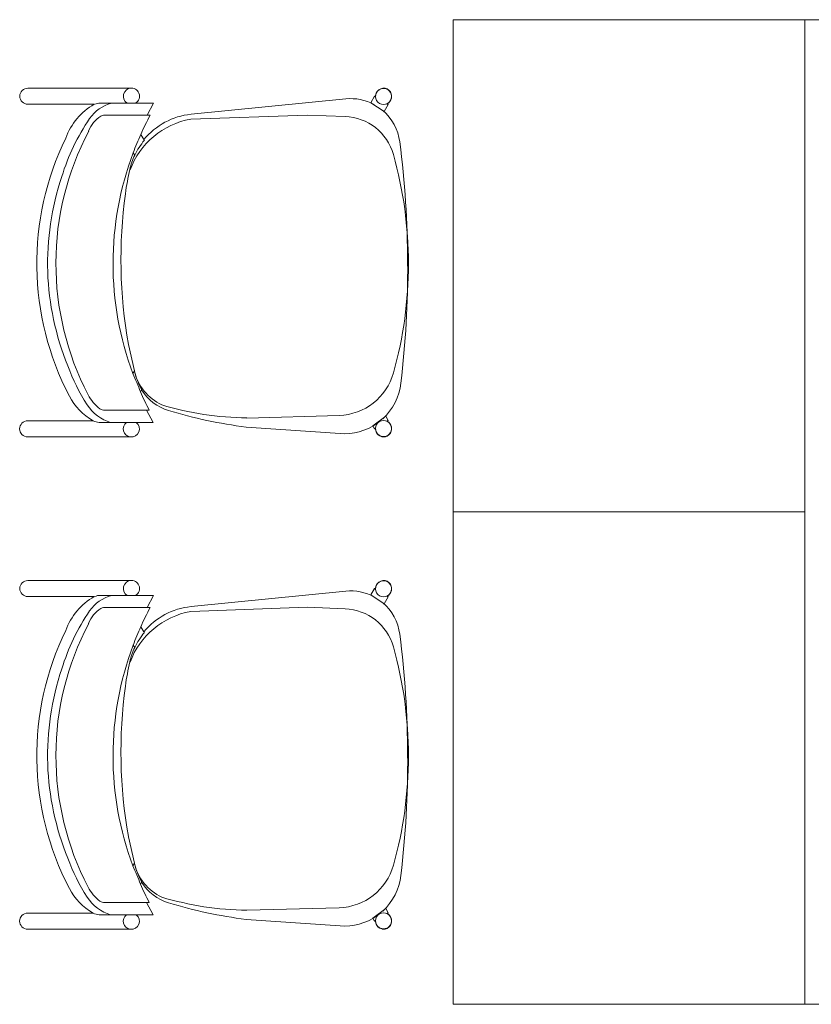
# Model space of a CAD drawing. Header units: millimetres. Extents: x 256092 to 341172, y 103077 to 145077.
# Tile 6 of 139: x 280291 to 281417, y 137618 to 139018. Entities that reach past the tile are written whole.
import ezdxf

# ---------------------------------------------------------------- set-up
doc = ezdxf.new("R2010")
doc.units = ezdxf.units.MM
doc.layers.add('MÖÖBEL', color=30, linetype='Continuous', lineweight=18)

# ---------------------------------------------------------------- blocks, each defined once
blk = doc.blocks.new('Chair-Guest-Leg-9to5_Seating-Mesh_Back-1260 - Armless-716973-1_ k sisustuse plaan')
at = {"layer": 'MÖÖBEL'}
for p, q in [((-276, 336.1), (-276, 174.7)), ((-250.7, 231.1), (-250.7, 336.1)), ((249.4, 336.3), (249.4, 232.9)), ((274.8, 174), (274.8, 336.3)), ((-252.6, 165.8), (-252.6, 221.9)), ((252.1, 164.7), (252.1, 223.5)), ((-233.4, 147.6), (-233.4, 216.3)), ((232.6, 216.5), (232.6, 148.3)), ((170.7, 167.3), (128.7, 177.1)), ((-252.6, 165.8), (-252.6, 137.5)), ((-202.9, 157.7), (-195, 152.5)), ((-170.2, 167.1), (-174.1, 169.6)), ((174.8, 170), (170.7, 167.3)), ((200.6, 156.2), (203.7, 158.2)), ((252.1, 138), (252.1, 164.7)), ((-252.6, 137.5), (-233.4, 147.6)), ((-233.4, 147.6), (-233.4, 142.6)), ((232.6, 144.1), (232.6, 148.3)), ((232.6, 148.3), (252.1, 138)), ((-234.8, 78.1), (-259.3, -166.4)), ((-227.3, 78.5), (-233.7, -105.6)), ((240.8, -155.9), (245, -10.3)), ((269.7, -157.5), (259.3, -9)), ((-233.7, -105.6), (-231.4, -165.4)), ((-253.2, -205.9), (-263.3, -211.9)), ((-239.2, -227.1), (-253.2, -205.9)), ((257.6, -209.4), (242, -229.6)), ((262, -211.9), (257.6, -209.4)), ((-250.1, -233.6), (-239.2, -227.1)), ((242, -229.6), (248.8, -233.6))]:
    blk.add_line(p, q, dxfattribs=at)
at = {"layer": 'MÖÖBEL', "flags": 128}
blk.add_lwpolyline([(274.4, -229.4), (274.5, -228.9), (274.6, -228.4), (274.7, -227.9), (274.7, -227.4), (274.8, -226.9), (274.8, -226.4), (274.8, -225.9), (274.8, -225.4), (274.7, -224.9), (274.6, -224.3), (274.6, -223.8)], dxfattribs=at)
at = {"layer": 'MÖÖBEL'}
for centre, radius, start, end in [((-263.4, 336.1), 12.6, 0, 180), ((262.1, 336.3), 12.7, 0, 180), ((0.8, -130.5), 452.3, 62.4007, 115.9765), ((0.3, -121.6), 426.4, 67.6385, 108.7125), ((-37.5, -42.5), 339.6, 106.9496, 124.1788), ((0.8, -155.6), 447.3, 62.3691, 117.8599), ((-162.8, 180.8), 101.3, 109.889, 150.2182), ((61.2, -8.5), 299.1, 56.9541, 70.1829), ((165.5, 184.5), 96.8, 29.9708, 62.4007), ((-190.5, 186.1), 64.5, 125.845, 164.155), ((-192, 195.5), 47.3, 110.1671, 147.8329), ((175.5, 178.3), 70.5, 38.5043, 62.3691), ((187.3, 185.3), 67.8, 17.0459, 56.9541), ((-234.3, 221.9), 18.3, 154, 180), ((-214, 212.4), 19.8, 155.2915, 168.7085), ((226.2, 218.6), 5.69, 16.4561, 38.5043), ((201.4, 211.3), 31.6, 9.4801, 16.4561), ((224.3, 220), 28, 7.2985, 26.7015), ((1, -295.5), 496.9, 69.5261, 110.6259), ((-5.3, -570.3), 759.2, 79.8398, 97.8791), ((-263.5, 172.4), 12.7, 30.8599, 178.6805), ((-263.5, 172.4), 12.8, 169.8088, 328.6816), ((-102.2, 55.5), 127.2, 110.6022, 169.5862), ((-123.1, 66.9), 110.7, 102.8299, 115.1905), ((-47.5, -265.3), 451.4, 97.8791, 102.8299), ((262.1, 172.5), 12.7, 7.7453, 142.2547), ((262.2, 172.4), 12.7, 217.2568, 7.229), ((1, -295.5), 496.9, 114.2227, 118.1462), ((-80.9, -97.1), 282.4, 109.2591, 115.5895), ((-112.2, 49.7), 130.9, 116.3278, 128.7013), ((142.8, 50.8), 120.1, 61.2462, 76.6409), ((152.1, 90), 79.9, 25.4078, 76.6409), ((302.2, 439.8), 298.4, 244.7233, 250.7257), ((160.3, 91.5), 76.2, 16.9503, 58.0234), ((1, -295.5), 496.9, 62.2227, 65.9229), ((-124.7, 67.1), 110.7, 129.4459, 174.2842), ((-250, -17.6), 495, 0.8532, 16.6632), ((-467, -99.6), 731.9, 7.1122, 16.9503), ((-181.4, -174.2), 78.2, 174.2842, 208.1978), ((-149, -162.2), 82.5, 182.2039, 254.3512), ((149, -153.3), 91.9, 285.6253, 358.3667), ((179.4, -163.8), 90.5, 325.1316, 4), ((-263.4, -226.3), 12.7, 95.6656, 284.3344), ((-262.9, -226.2), 12.7, 90, 270), ((-262.8, -226.2), 12.7, 89.716, 98.012), ((-259.8, -211.7), 3.51, 183.9649, 212.0351), ((-262.9, -226.2), 12.7, 269.8023, 90.1977), ((261.5, -226.2), 12.7, 89.8023, 270.1977), ((262, -226.3), 12.7, 255.6656, 84.3344), ((258.4, -211.7), 3.51, 327.9649, 356.3217), ((261.5, -226.2), 12.7, 81.988, 90.284), ((261.5, -226.2), 12.7, 270, 90), ((262.1, -226.2), 12.7, 330, 84.6388), ((-263.4, -226.2), 12.7, 180, 186.0294), ((-262.8, -226.2), 12.7, 281.988, 332.3493), ((-248.9, -230.9), 3, 204.527, 245.473), ((-181.4, -174.2), 78.2, 220.4118, 262.7791), ((179.4, -163.8), 90.5, 276.6583, 317.5576), ((247.5, -230.9), 3, 294.527, 335.473), ((261.5, -226.2), 12.7, 207.6507, 258.012), ((1.4, 374.4), 639.9, 254.3512, 285.6253), ((7, 1313.2), 1577.5, 262.7791, 276.6583)]:
    blk.add_arc(centre, radius, start, end, dxfattribs=at)
for centre, major_axis, start_param, end_param in [((-256.7, -222.8), (-6.6, 10.9), 5.680208, 6.301319), ((255.4, -222.8), (6.6, 10.9), 6.265051, 6.886162), ((-256.7, -222.8), (-6.6, 10.9), 3.159727, 3.807606), ((255.4, -222.8), (6.6, 10.9), 2.475579, 3.123459)]:
    blk.add_ellipse(centre, major_axis=major_axis, ratio=0.063399, start_param=start_param, end_param=end_param, dxfattribs=at)

msp = doc.modelspace()

# ---------------------------------------------------------------- linework, layer by layer
at = {"layer": 'MÖÖBEL'}
for points in [[(280908, 139017.6), (280908, 138317.6), (281408, 138317.6), (281408, 139017.6)], [(281408, 137617.6), (281968, 137617.6), (281968, 139017.6), (281408, 139017.6)], [(280908, 138317.6), (280908, 137617.6), (281408, 137617.6), (281408, 138317.6)]]:
    msp.add_lwpolyline(points, close=True, dxfattribs=at)

# ---------------------------------------------------------------- block references
at = {"layer": 'MÖÖBEL', "xscale": -0.9, "yscale": 0.9, "zscale": 0.9, "rotation": 90}
for p in [(280605.4, 138671.7), (280605.4, 137971.7)]:
    msp.add_blockref('Chair-Guest-Leg-9to5_Seating-Mesh_Back-1260 - Armless-716973-1_ k sisustuse plaan', p, dxfattribs=at)

doc.saveas('drawing.dxf')
